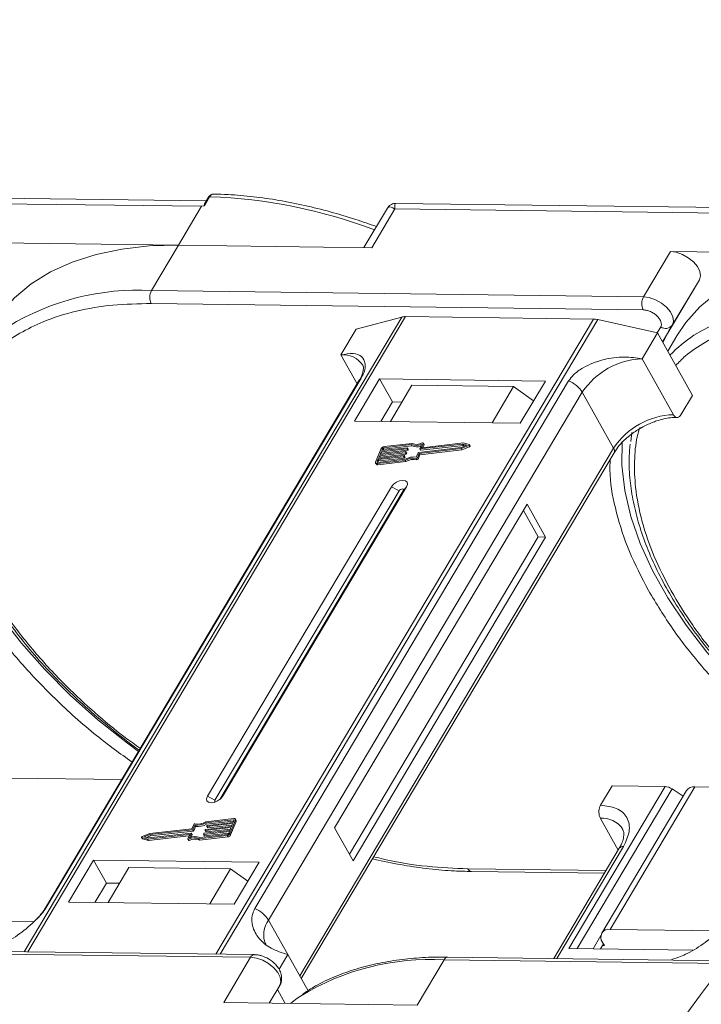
# Model space of a CAD drawing. Header units: millimetres. Extents: x -1177 to 904, y 240 to 1698.
# Tile 38 of 51: x 345 to 398, y 1412 to 1489. Entities that reach past the tile are written whole.
import ezdxf

# ---------------------------------------------------------------- set-up
doc = ezdxf.new("R2010")
doc.units = ezdxf.units.MM
doc.linetypes.add('PHANTOM2', pattern=[31.75, 15.875, -3.175, 3.175, -3.175, 3.175, -3.175])

msp = doc.modelspace()

# ---------------------------------------------------------------- linework, layer by layer
at = {"color": 7, "linetype": 'Continuous', "lineweight": 15}
for p, q in [((320.505, 1474.993), (359.037, 1474.497)), ((359.409, 1474.916), (320.578, 1475.415)), ((359.698, 1475.254), (359.269, 1474.532)), ((359.58, 1475.203), (359.319, 1474.765)), ((359.037, 1474.497), (357.228, 1471.455)), ((359.269, 1474.532), (359.037, 1474.497)), ((373.596, 1474.351), (371.762, 1471.268)), ((372.373, 1471.26), (374.182, 1474.302)), ((374.182, 1474.302), (412.714, 1473.806)), ((413.086, 1474.225), (374.255, 1474.724)), ((357.228, 1471.455), (342.084, 1471.65)), ((355.117, 1467.906), (357.228, 1471.455)), ((357.228, 1471.455), (372.373, 1471.26)), ((395.76, 1470.959), (393.649, 1467.41)), ((410.905, 1470.764), (395.76, 1470.959)), ((398.034, 1468.749), (395.648, 1464.737)), ((395.923, 1465.2), (398.034, 1468.749)), ((393.649, 1467.41), (355.117, 1467.906)), ((355.104, 1466.884), (393.636, 1466.388)), ((374.721, 1465.829), (345.165, 1416.134)), ((345.436, 1416.131), (375.014, 1465.862)), ((389.736, 1465.672), (360.158, 1415.941)), ((360.514, 1415.937), (390.07, 1465.631)), ((371.155, 1464.889), (374.721, 1465.829)), ((375.014, 1465.862), (389.736, 1465.672)), ((390.07, 1465.631), (394.749, 1464.586)), ((369.948, 1462.861), (371.155, 1464.889)), ((395, 1465.062), (394.721, 1464.592)), ((395.141, 1463.886), (395.923, 1465.2)), ((393.543, 1462.558), (394.749, 1464.586)), ((394.749, 1464.586), (397.488, 1459.696)), ((395.141, 1463.885), (395.648, 1464.737)), ((395.648, 1464.737), (395.168, 1463.837)), ((396.27, 1464.369), (395.549, 1463.157)), ((369.948, 1462.861), (371.223, 1460.586)), ((395.994, 1458.183), (393.543, 1462.558)), ((346.965, 1419.714), (371.542, 1461.036)), ((372.992, 1460.983), (371.032, 1457.688)), ((385.969, 1460.816), (372.992, 1460.983)), ((372.992, 1460.983), (374.001, 1459.182)), ((371.4, 1460.883), (346.823, 1419.561)), ((387.793, 1460.827), (363.216, 1419.505)), ((375.522, 1460.491), (373.834, 1457.652)), ((383.485, 1460.388), (375.522, 1460.491)), ((381.797, 1457.549), (383.485, 1460.388)), ((383.485, 1460.388), (385.045, 1459.263)), ((384.008, 1457.521), (385.969, 1460.816)), ((364.286, 1418.614), (388.863, 1459.936)), ((391.314, 1455.561), (388.863, 1459.936)), ((396.583, 1458.175), (397.488, 1459.696)), ((374.001, 1459.182), (373.096, 1457.661)), ((374.738, 1459.172), (374.001, 1459.182)), ((371.032, 1457.688), (384.008, 1457.521)), ((392.738, 1456.786), (392.651, 1456.076)), ((373.152, 1455.37), (375.161, 1455.597)), ((375.462, 1455.842), (373.298, 1455.597)), ((373.298, 1455.597), (373.356, 1455.494)), ((375.533, 1455.935), (373.334, 1455.686)), ((373.356, 1455.494), (375.52, 1455.739)), ((375.18, 1455.578), (375.162, 1455.534)), ((375.238, 1455.488), (375.18, 1455.591)), ((375.238, 1455.475), (375.18, 1455.578)), ((375.52, 1455.739), (375.462, 1455.842)), ((376.039, 1455.233), (379.38, 1455.611)), ((376.13, 1455.517), (376.27, 1455.859)), ((379.489, 1455.876), (376.149, 1455.498)), ((376.206, 1455.395), (379.547, 1455.773)), ((376.409, 1455.938), (376.277, 1455.618)), ((376.288, 1455.599), (376.277, 1455.618)), ((379.548, 1455.967), (376.296, 1455.599)), ((376.373, 1455.608), (376.466, 1455.835)), ((376.466, 1455.86), (376.409, 1455.963)), ((376.409, 1455.938), (376.466, 1455.835)), ((379.366, 1455.525), (379.973, 1455.765)), ((379.38, 1455.611), (379.826, 1455.788)), ((379.424, 1455.422), (380.031, 1455.662)), ((379.826, 1455.788), (379.489, 1455.876)), ((379.547, 1455.773), (379.489, 1455.876)), ((379.547, 1455.773), (379.693, 1455.735)), ((380.006, 1455.847), (379.548, 1455.967)), ((379.973, 1455.765), (380.031, 1455.662)), ((380.081, 1455.732), (380.023, 1455.835)), ((391.314, 1455.561), (366.737, 1414.239)), ((366.856, 1414.026), (391.345, 1455.199)), ((373.113, 1455.534), (372.677, 1454.473)), ((374.871, 1454.89), (372.861, 1454.662)), ((372.897, 1454.751), (374.907, 1454.978)), ((372.988, 1454.972), (372.897, 1454.751)), ((374.998, 1455.199), (372.988, 1454.972)), ((373.046, 1454.869), (372.988, 1454.972)), ((373.002, 1454.763), (373.046, 1454.869)), ((373.024, 1455.06), (375.034, 1455.288)), ((373.115, 1455.282), (373.024, 1455.06)), ((373.046, 1454.869), (375.056, 1455.096)), ((375.125, 1455.509), (373.115, 1455.282)), ((373.173, 1455.179), (373.115, 1455.282)), ((373.129, 1455.072), (373.173, 1455.179)), ((373.224, 1455.547), (373.152, 1455.37)), ((373.173, 1455.179), (375.183, 1455.406)), ((373.282, 1455.444), (373.224, 1455.547)), ((373.256, 1455.382), (373.282, 1455.444)), ((374.928, 1454.787), (374.871, 1454.89)), ((374.926, 1454.959), (374.907, 1454.915)), ((374.965, 1454.812), (374.907, 1454.915)), ((374.983, 1454.869), (374.926, 1454.972)), ((374.983, 1454.856), (374.926, 1454.959)), ((374.965, 1454.812), (374.983, 1454.856)), ((375.056, 1455.096), (374.998, 1455.199)), ((375.053, 1455.269), (375.035, 1455.225)), ((375.092, 1455.122), (375.035, 1455.225)), ((375.111, 1455.178), (375.053, 1455.281)), ((375.111, 1455.166), (375.053, 1455.269)), ((375.092, 1455.122), (375.111, 1455.166)), ((375.183, 1455.406), (375.125, 1455.509)), ((375.22, 1455.431), (375.162, 1455.534)), ((375.22, 1455.431), (375.238, 1455.475)), ((375.862, 1454.866), (376.003, 1455.208)), ((375.946, 1454.812), (376.086, 1455.154)), ((376.003, 1454.709), (375.946, 1454.812)), ((376.003, 1454.709), (376.144, 1455.051)), ((376.086, 1455.154), (379.366, 1455.525)), ((376.144, 1455.051), (376.086, 1455.154)), ((376.13, 1455.505), (376.188, 1455.402)), ((376.144, 1455.051), (379.424, 1455.422)), ((376.206, 1455.395), (376.149, 1455.498)), ((379.424, 1455.422), (379.366, 1455.525)), ((372.677, 1454.399), (372.735, 1454.296)), ((372.861, 1454.662), (372.788, 1454.486)), ((372.788, 1454.486), (372.809, 1454.448)), ((372.789, 1454.359), (374.988, 1454.608)), ((372.847, 1454.256), (372.789, 1454.359)), ((372.825, 1454.448), (374.99, 1454.692)), ((372.847, 1454.256), (375.046, 1454.505)), ((372.918, 1454.56), (372.861, 1454.662)), ((372.875, 1454.453), (372.918, 1454.56)), ((372.918, 1454.56), (374.928, 1454.787)), ((375.046, 1454.505), (374.988, 1454.608)), ((375.85, 1454.763), (375.908, 1454.66)), ((373.915, 1452.542), (359.5, 1428.306)), ((360.68, 1428.291), (375.094, 1452.527)), ((373.915, 1452.542), (374.509, 1452.227)), ((375.094, 1452.527), (374.846, 1452.223)), ((374.509, 1452.227), (360.095, 1427.992)), ((360.472, 1428.056), (374.846, 1452.223)), ((384.546, 1451.178), (369.468, 1425.827)), ((385.988, 1448.605), (384.546, 1451.178)), ((385.398, 1448.613), (384.244, 1450.671)), ((370.621, 1423.768), (385.398, 1448.613)), ((370.91, 1423.254), (385.988, 1448.605)), ((385.988, 1448.605), (385.398, 1448.613)), ((352.801, 1429.613), (344.007, 1429.727)), ((395.343, 1429.066), (387.804, 1416.391)), ((388.469, 1416.382), (395.9, 1428.875)), ((390.29, 1427.598), (391.195, 1429.119)), ((397.018, 1428.745), (390.384, 1417.591)), ((391.049, 1417.882), (397.683, 1429.036)), ((391.195, 1429.119), (395.343, 1429.066)), ((396.755, 1428.303), (395.9, 1428.875)), ((406.478, 1428.922), (397.683, 1429.036)), ((360.095, 1427.992), (359.5, 1428.306)), ((360.68, 1428.291), (360.527, 1428.104)), ((361.549, 1426.465), (359.385, 1426.22)), ((361.586, 1426.554), (359.387, 1426.305)), ((359.442, 1426.117), (361.558, 1426.357)), ((361.261, 1425.379), (361.697, 1426.44)), ((361.319, 1425.276), (361.755, 1426.337)), ((361.514, 1426.25), (361.587, 1426.427)), ((361.58, 1426.411), (361.549, 1426.465)), ((361.697, 1426.44), (361.755, 1426.337)), ((361.755, 1426.411), (361.698, 1426.514)), ((390.277, 1426.576), (391.671, 1424.088)), ((358.335, 1425.68), (354.994, 1425.302)), ((358.288, 1425.759), (355.008, 1425.388)), ((355.052, 1425.199), (358.393, 1425.577)), ((358.429, 1426.101), (358.288, 1425.759)), ((358.393, 1425.577), (358.335, 1425.68)), ((358.512, 1426.047), (358.372, 1425.705)), ((358.43, 1425.602), (358.372, 1425.705)), ((358.43, 1425.602), (358.57, 1425.944)), ((358.57, 1425.944), (358.512, 1426.047)), ((361.223, 1425.543), (359.213, 1425.316)), ((359.249, 1425.404), (361.259, 1425.631)), ((359.322, 1425.644), (359.34, 1425.688)), ((359.322, 1425.632), (359.379, 1425.529)), ((361.35, 1425.852), (359.34, 1425.625)), ((359.398, 1425.522), (359.34, 1425.625)), ((359.377, 1425.714), (361.387, 1425.941)), ((359.442, 1426.117), (359.385, 1426.22)), ((359.398, 1425.522), (361.303, 1425.738)), ((359.449, 1425.954), (359.467, 1425.998)), ((359.449, 1425.941), (359.507, 1425.838)), ((361.477, 1426.162), (359.468, 1425.935)), ((359.525, 1425.832), (359.468, 1425.935)), ((359.504, 1426.023), (361.514, 1426.25)), ((359.525, 1425.832), (361.43, 1426.047)), ((361.15, 1425.366), (361.223, 1425.543)), ((361.259, 1425.631), (361.35, 1425.852)), ((361.387, 1425.941), (361.477, 1426.162)), ((369.468, 1425.827), (370.91, 1423.254)), ((354.351, 1425.078), (354.409, 1424.975)), ((354.368, 1425.066), (354.826, 1424.946)), ((354.426, 1424.963), (354.368, 1425.066)), ((355.008, 1425.388), (354.402, 1425.147)), ((354.426, 1424.963), (354.884, 1424.843)), ((354.994, 1425.302), (354.548, 1425.125)), ((354.548, 1425.125), (354.885, 1425.037)), ((354.739, 1425.075), (355.052, 1425.199)), ((354.826, 1424.946), (358.079, 1425.314)), ((354.884, 1424.843), (354.826, 1424.946)), ((354.884, 1424.843), (358.059, 1425.202)), ((354.885, 1425.037), (358.226, 1425.415)), ((355.052, 1425.199), (354.994, 1425.302)), ((357.966, 1424.975), (358.097, 1425.295)), ((357.966, 1424.95), (358.023, 1424.847)), ((358.086, 1424.841), (358.029, 1424.944)), ((358.094, 1425.287), (358.079, 1425.314)), ((358.245, 1425.396), (358.104, 1425.054)), ((358.219, 1425.091), (358.302, 1425.293)), ((358.302, 1425.305), (358.245, 1425.408)), ((358.245, 1425.396), (358.302, 1425.293)), ((358.841, 1424.978), (361.04, 1425.227)), ((358.841, 1424.978), (358.899, 1424.875)), ((358.899, 1424.875), (361.098, 1425.124)), ((358.912, 1425.071), (361.077, 1425.315)), ((359.194, 1425.334), (359.213, 1425.379)), ((359.194, 1425.322), (359.252, 1425.219)), ((359.271, 1425.213), (359.213, 1425.316)), ((359.271, 1425.213), (361.176, 1425.428)), ((361.04, 1425.227), (361.098, 1425.124)), ((361.319, 1425.276), (361.261, 1425.379)), ((391.76, 1424.237), (386.623, 1415.601)), ((386.868, 1415.598), (392.092, 1424.382)), ((350.586, 1423.312), (348.626, 1420.016)), ((363.563, 1423.145), (350.586, 1423.312)), ((351.595, 1421.51), (350.586, 1423.312)), ((353.351, 1422.714), (351.723, 1419.976)), ((353.351, 1422.714), (361.314, 1422.612)), ((359.686, 1419.874), (361.314, 1422.612)), ((361.314, 1422.612), (362.682, 1421.664)), ((361.603, 1419.849), (363.563, 1423.145)), ((390.717, 1422.483), (379.902, 1422.622)), ((380.195, 1422.407), (390.592, 1422.273)), ((351.595, 1421.51), (350.691, 1419.99)), ((352.627, 1421.497), (351.595, 1421.51)), ((348.626, 1420.016), (361.603, 1419.849)), ((345.9, 1418.463), (337.373, 1418.572)), ((364.286, 1418.614), (365.799, 1415.912)), ((399.577, 1417.772), (391.049, 1417.882)), ((390.319, 1417.403), (389.702, 1416.366)), ((363.188, 1415.902), (324.656, 1416.398)), ((387.804, 1416.391), (397.518, 1416.266)), ((390.518, 1416.739), (390.292, 1416.359)), ((390.591, 1416.61), (390.443, 1416.612)), ((390.446, 1416.867), (390.591, 1416.61)), ((324.359, 1416.191), (362.891, 1415.695)), ((362.891, 1415.695), (360.78, 1412.146)), ((365.799, 1415.912), (365.115, 1414.761)), ((365.799, 1415.912), (367.387, 1413.078)), ((375.925, 1411.951), (378.035, 1415.5)), ((378.035, 1415.5), (399.986, 1415.217)), ((400.148, 1415.427), (378.333, 1415.708)), ((395.856, 1415.482), (395.882, 1415.525)), ((364.34, 1412.1), (365.164, 1413.485)), ((365.164, 1413.485), (364.341, 1412.1)), ((364.985, 1413.184), (365.602, 1412.084)), ((360.78, 1412.146), (375.925, 1411.951))]:
    msp.add_line(p, q, dxfattribs=at)
at = {"color": 7, "linetype": 'Continuous', "lineweight": 15, "flags": 128}
for points in [[(357.228, 1471.455), (354.953, 1471.394), (352.798, 1471.151), (350.781, 1470.728), (348.918, 1470.128), (347.224, 1469.357), (345.713, 1468.421), (344.396, 1467.326), (343.285, 1466.083), (342.593, 1465.06)], [(398.034, 1468.749), (398.121, 1469.049), (398.068, 1469.403), (397.878, 1469.78), (397.568, 1470.147), (397.164, 1470.474), (396.701, 1470.732), (396.219, 1470.898), (395.76, 1470.959)], [(410.905, 1470.764), (408.629, 1470.703), (406.475, 1470.46), (404.457, 1470.037), (402.594, 1469.438), (400.9, 1468.667), (399.389, 1467.73), (398.073, 1466.636), (396.962, 1465.392), (396.27, 1464.369)], [(395.923, 1465.2), (396.011, 1465.5), (395.957, 1465.854), (395.767, 1466.231), (395.457, 1466.598), (395.053, 1466.925), (394.59, 1467.183), (394.109, 1467.349), (393.649, 1467.41)], [(371.4, 1460.883), (371.459, 1460.962), (371.542, 1461.036)], [(354.11, 1431.813), (353.242, 1432.451), (350.932, 1434.287), (348.766, 1436.216), (346.763, 1438.222), (344.939, 1440.289), (343.31, 1442.397), (341.89, 1444.53), (340.691, 1446.67), (339.724, 1448.797), (338.996, 1450.895), (338.514, 1452.944), (338.282, 1454.927), (338.297, 1456.762)], [(375.161, 1455.597), (375.167, 1455.597), (375.171, 1455.597), (375.175, 1455.595), (375.178, 1455.593), (375.18, 1455.59), (375.181, 1455.587), (375.181, 1455.583), (375.18, 1455.578)], [(376.277, 1455.618), (376.276, 1455.614), (376.276, 1455.61), (376.277, 1455.606), (376.279, 1455.603), (376.282, 1455.601), (376.286, 1455.6), (376.291, 1455.599), (376.296, 1455.599)], [(376.346, 1455.969), (376.36, 1455.974), (376.375, 1455.976), (376.387, 1455.976), (376.398, 1455.973), (376.406, 1455.967), (376.411, 1455.959), (376.411, 1455.949), (376.409, 1455.938)], [(380.006, 1455.847), (380.017, 1455.842), (380.024, 1455.833), (380.026, 1455.822), (380.023, 1455.81), (380.016, 1455.797), (380.004, 1455.784), (379.989, 1455.774), (379.973, 1455.765)], [(380.031, 1455.662), (380.047, 1455.671), (380.062, 1455.681), (380.073, 1455.694), (380.081, 1455.707), (380.084, 1455.719), (380.082, 1455.73), (380.081, 1455.732)], [(407.787, 1431.122), (406.919, 1431.76), (404.609, 1433.596), (402.443, 1435.525), (400.439, 1437.531), (398.615, 1439.598), (396.986, 1441.706), (395.566, 1443.84), (394.368, 1445.979), (393.4, 1448.106), (392.673, 1450.204), (392.191, 1452.253), (391.959, 1454.236), (391.973, 1456.071)], [(374.907, 1454.978), (374.912, 1454.978), (374.917, 1454.978), (374.921, 1454.976), (374.924, 1454.974), (374.926, 1454.971), (374.927, 1454.967), (374.927, 1454.963), (374.926, 1454.959)], [(375.034, 1455.288), (375.039, 1455.288), (375.044, 1455.287), (375.048, 1455.286), (375.051, 1455.283), (375.053, 1455.281), (375.054, 1455.277), (375.054, 1455.273), (375.053, 1455.269)], [(376.149, 1455.498), (376.143, 1455.498), (376.139, 1455.499), (376.135, 1455.5), (376.132, 1455.502), (376.13, 1455.505), (376.129, 1455.509), (376.129, 1455.513), (376.13, 1455.517)], [(372.789, 1454.359), (372.758, 1454.358), (372.729, 1454.362), (372.706, 1454.371), (372.687, 1454.385), (372.675, 1454.402), (372.669, 1454.424), (372.67, 1454.447), (372.677, 1454.473)], [(372.788, 1454.486), (372.786, 1454.477), (372.785, 1454.469), (372.787, 1454.462), (372.791, 1454.456), (372.798, 1454.452), (372.805, 1454.449), (372.815, 1454.447), (372.825, 1454.448)], [(375.094, 1452.527), (375.165, 1452.721), (375.135, 1452.887), (375.009, 1453), (374.806, 1453.041), (374.557, 1453.005), (374.301, 1452.898), (374.075, 1452.735), (373.915, 1452.542)], [(374.846, 1452.223), (374.866, 1452.279), (374.857, 1452.326), (374.821, 1452.358), (374.763, 1452.37), (374.693, 1452.36), (374.619, 1452.329), (374.555, 1452.283), (374.509, 1452.227)], [(359.5, 1428.306), (359.43, 1428.111), (359.46, 1427.945), (359.586, 1427.833), (359.788, 1427.791), (360.037, 1427.827), (360.294, 1427.934), (360.519, 1428.097), (360.68, 1428.291)], [(360.095, 1427.992), (360.075, 1427.936), (360.083, 1427.889), (360.119, 1427.857), (360.123, 1427.855)], [(361.587, 1426.427), (361.589, 1426.436), (361.589, 1426.444), (361.587, 1426.451), (361.583, 1426.457), (361.577, 1426.461), (361.569, 1426.464), (361.56, 1426.466), (361.549, 1426.465)], [(361.586, 1426.554), (361.617, 1426.555), (361.645, 1426.551), (361.669, 1426.542), (361.687, 1426.528), (361.7, 1426.51), (361.706, 1426.489), (361.705, 1426.465), (361.697, 1426.44)], [(359.34, 1425.625), (359.335, 1425.625), (359.33, 1425.626), (359.326, 1425.627), (359.323, 1425.629), (359.321, 1425.632), (359.32, 1425.636), (359.32, 1425.64), (359.322, 1425.644)], [(359.468, 1425.935), (359.462, 1425.934), (359.458, 1425.935), (359.454, 1425.937), (359.451, 1425.939), (359.449, 1425.942), (359.448, 1425.945), (359.448, 1425.949), (359.449, 1425.954)], [(354.368, 1425.066), (354.357, 1425.071), (354.35, 1425.08), (354.348, 1425.09), (354.351, 1425.103), (354.359, 1425.116), (354.37, 1425.128), (354.385, 1425.139), (354.402, 1425.147)], [(354.409, 1424.975), (354.415, 1424.968), (354.426, 1424.963)], [(358.029, 1424.944), (358.014, 1424.939), (358, 1424.937), (357.987, 1424.937), (357.976, 1424.94), (357.969, 1424.946), (357.964, 1424.954), (357.963, 1424.964), (357.966, 1424.975)], [(358.023, 1424.847), (358.026, 1424.843), (358.034, 1424.837), (358.045, 1424.834), (358.058, 1424.834), (358.072, 1424.836), (358.086, 1424.841)], [(358.097, 1425.295), (358.099, 1425.299), (358.099, 1425.303), (358.098, 1425.307), (358.096, 1425.309), (358.093, 1425.312), (358.089, 1425.313), (358.084, 1425.314), (358.079, 1425.314)], [(358.226, 1425.415), (358.231, 1425.415), (358.236, 1425.414), (358.24, 1425.413), (358.243, 1425.41), (358.245, 1425.407), (358.246, 1425.404), (358.246, 1425.4), (358.245, 1425.396)], [(359.213, 1425.316), (359.208, 1425.315), (359.203, 1425.316), (359.199, 1425.318), (359.196, 1425.32), (359.194, 1425.323), (359.193, 1425.326), (359.193, 1425.33), (359.194, 1425.334)], [(380.195, 1422.407), (380.195, 1422.407), (380.186, 1422.407)], [(346.821, 1419.558), (346.882, 1419.641), (346.965, 1419.714)], [(362.891, 1415.695), (363.35, 1415.634), (363.832, 1415.467), (364.294, 1415.21), (364.698, 1414.883), (365.009, 1414.515), (365.199, 1414.138), (365.252, 1413.785), (365.164, 1413.485)], [(378.333, 1415.708), (378.333, 1415.708), (378.342, 1415.707)], [(366.009, 1412.078), (366.52, 1412.466), (366.79, 1412.654)]]:
    msp.add_lwpolyline(points, dxfattribs=at)
at = {"color": 7, "linetype": 'Continuous', "lineweight": 15}
for centre, radius, start, end in [((359.682, 1475.13), 0.126, 82.49156, 144.10364), ((358.171, 1434.311), 40.971, 69.39348, 87.86352), ((354.06, 1448.417), 19.517, 86.89523, 121.269), ((356.096, 1467.383), 1.11, 151.86538, 206.65442), ((394.629, 1466.887), 1.11, 151.86538, 206.65442), ((407.737, 1447.726), 19.517, 86.89523, 121.269), ((374.99, 1464.764), 1.098, 88.72031, 104.14409), ((389.704, 1464.035), 1.638, 77.08998, 88.8989), ((395.391, 1465.602), 0.666, 234.0762, 322.90297), ((404.239, 1454.481), 11.94, 123.74678, 135.50714), ((370.155, 1461.056), 1.817, 33.1952, 96.53301), ((393.733, 1456.731), 5.83, 91.86957, 146.65022), ((386.984, 1458.768), 2.213, 31.86898, 68.55124), ((396.184, 1452.356), 5.83, 91.86957, 146.65022), ((373.367, 1455.401), 0.287, 96.59253, 152.29321), ((373.309, 1455.502), 0.0955, 96.59253, 152.29321), ((375.846, 1456.81), 1.042, 248.35959, 294.01857), ((375.894, 1456.657), 0.991, 247.84687, 288.77105), ((375.903, 1456.802), 0.943, 246.89164, 297.97103), ((376.442, 1455.848), 0.0276, 333.09852, 26.5741), ((373.366, 1455.4), 0.0955, 96.59253, 152.29321), ((374.865, 1454.937), 0.0478, 276.59253, 332.29321), ((374.923, 1454.834), 0.0478, 276.59253, 332.29321), ((374.971, 1454.863), 0.0138, 333.02121, 26.65141), ((375.679, 1453.503), 1.375, 82.36132, 120.10827), ((374.992, 1455.247), 0.0478, 276.59253, 332.29321), ((375.05, 1455.144), 0.0478, 276.59253, 332.29321), ((375.098, 1455.172), 0.0138, 333.02121, 26.65141), ((375.12, 1455.556), 0.0478, 276.59253, 332.29321), ((375.177, 1455.453), 0.0478, 276.59253, 332.29321), ((375.225, 1455.482), 0.0138, 333.02121, 26.65141), ((375.865, 1454.852), 0.0903, 260.49805, 333.59787), ((376.045, 1455.185), 0.0478, 96.59253, 152.29321), ((376.202, 1455.413), 0.0183, 217.91724, 283.38081), ((391.035, 1455.355), 0.346, 333.31625, 36.51573), ((372.821, 1454.363), 0.11, 217.91724, 283.38081), ((375.61, 1453.621), 1.167, 78.13867, 122.23452), ((375.668, 1453.518), 1.167, 78.13867, 122.23452), ((375.923, 1454.749), 0.0903, 260.49805, 333.59787), ((395.287, 1427.997), 1.07, 55.09609, 87.03844), ((397.603, 1428.313), 0.727, 83.64232, 143.56702), ((358.764, 1427.292), 1.167, 258.13867, 302.23452), ((361.682, 1426.374), 0.0826, 333.02121, 26.65141), ((390.439, 1424.674), 1.91, 35.13686, 94.86934), ((358.33, 1425.727), 0.0478, 276.59253, 332.29321), ((358.387, 1425.625), 0.0478, 276.59253, 332.29321), ((358.51, 1426.061), 0.0903, 80.49805, 153.59787), ((358.695, 1427.41), 1.375, 262.36132, 300.10827), ((358.753, 1427.307), 1.375, 262.36132, 300.10827), ((359.382, 1425.666), 0.0478, 96.59253, 152.29321), ((359.394, 1425.54), 0.0183, 217.91724, 283.38081), ((359.509, 1425.976), 0.0478, 96.59253, 152.29321), ((359.521, 1425.849), 0.0183, 217.91724, 283.38081), ((358.471, 1424.111), 0.943, 66.89164, 117.97103), ((358.529, 1424.008), 0.943, 66.89164, 117.97103), ((358.528, 1424.102), 1.042, 68.35959, 114.01857), ((358.29, 1425.299), 0.0138, 333.02121, 26.65141), ((359.255, 1425.357), 0.0478, 96.59253, 152.29321), ((359.267, 1425.23), 0.0183, 217.91724, 283.38081), ((361.007, 1425.512), 0.287, 276.59253, 332.29321), ((361.066, 1425.41), 0.0955, 276.59253, 332.29321), ((361.065, 1425.409), 0.287, 276.59253, 332.29321), ((392.052, 1424.021), 0.363, 83.64232, 143.56702), ((380.238, 1422.77), 0.367, 203.79329, 261.81678), ((362.407, 1417.446), 2.213, 31.86898, 68.55124), ((365.823, 1417.482), 1.909, 143.64522, 203.44279), ((390.94, 1417.26), 0.631, 80.05661, 218.47393), ((363.208, 1415.557), 0.346, 93.05406, 156.53827), ((376.974, 1396.05), 19.479, 86.87659, 121.52214), ((378.364, 1415.345), 0.363, 94.95278, 154.87747)]:
    msp.add_arc(centre, radius, start, end, dxfattribs=at)
at = {"color": 3, "linetype": 'PHANTOM2', "lineweight": 9, "ltscale": 0.5}
msp.add_open_spline([(415.019, 1489.111), (420.045, 1476.115), (432.312, 1444.396), (401.097, 1419.862), (392.342, 1403.922)], degree=3, knots=[0, 0, 0, 0, 45.380997, 110.76193, 110.76193, 110.76193, 110.76193], dxfattribs=at)
at = {"color": 7, "linetype": 'Continuous', "lineweight": 15}
for points, knots in [([(359.997, 1475.462), (359.957, 1475.459), (359.877, 1475.454), (359.762, 1475.4), (359.658, 1475.318), (359.606, 1475.241), (359.58, 1475.203)], [0, 0, 0, 0, 0.254858, 0.509073, 0.758744, 1, 1, 1, 1]), ([(360.005, 1475.458), (359.988, 1475.459), (359.921, 1475.464), (359.808, 1475.406), (359.733, 1475.302), (359.698, 1475.254)], [0, 0, 0, 0, 0.1530543, 0.607068, 1, 1, 1, 1]), ([(372.739, 1472.911), (372.198, 1473.103), (370.992, 1473.532), (369.114, 1474.085), (367.105, 1474.587), (365.09, 1474.984), (363.092, 1475.266), (361.388, 1475.426), (360.38, 1475.441), (360.005, 1475.447)], [0, 0, 0, 0, 0.123694, 0.275342, 0.43003, 0.586973, 0.745611, 0.905547, 1, 1, 1, 1]), ([(359.269, 1474.532), (359.268, 1474.532), (359.266, 1474.532), (359.263, 1474.533), (359.26, 1474.536), (359.256, 1474.557), (359.27, 1474.642), (359.279, 1474.725), (359.319, 1474.763), (359.32, 1474.764)], [0, 0, 0, 0, 0.007214, 0.014412, 0.026801, 0.065603, 0.248401, 0.979877, 1, 1, 1, 1]), ([(374.252, 1474.725), (374.197, 1474.722), (374.079, 1474.716), (373.899, 1474.65), (373.722, 1474.531), (373.637, 1474.41), (373.594, 1474.348)], [0, 0, 0, 0, 0.2124417, 0.4552729, 0.7219822, 1, 1, 1, 1]), ([(374.182, 1474.302), (374.081, 1474.353), (373.878, 1474.454), (373.684, 1474.469), (373.633, 1474.376), (373.614, 1474.34)], [0, 0, 0, 0, 0.384879, 0.766722, 1, 1, 1, 1]), ([(374.254, 1474.716), (374.25, 1474.719), (374.204, 1474.756), (374.164, 1474.626), (374.176, 1474.411), (374.182, 1474.302)], [0, 0, 0, 0, 0.0382084, 0.5167755, 1, 1, 1, 1]), ([(342.499, 1462.731), (342.74, 1462.978), (343.413, 1463.665), (344.795, 1464.583), (346.769, 1465.572), (349.192, 1466.337), (352.033, 1466.829), (354.091, 1466.866), (355.104, 1466.884)], [0, 0, 0, 0, 0.089262, 0.24819, 0.407138, 0.610435, 0.808191, 1, 1, 1, 1]), ([(393.636, 1466.388), (393.725, 1466.381), (393.905, 1466.366), (394.203, 1466.261), (394.486, 1466.103), (394.73, 1465.905), (394.918, 1465.683), (395.034, 1465.453), (395.071, 1465.233), (395.023, 1465.119), (395, 1465.062)], [0, 0, 0, 0, 0.12225, 0.25, 0.37775, 0.5, 0.62225, 0.75, 0.87775, 1, 1, 1, 1]), ([(396.175, 1462.04), (396.417, 1462.287), (397.089, 1462.974), (398.472, 1463.892), (400.445, 1464.881), (402.869, 1465.646), (405.709, 1466.138), (407.767, 1466.175), (408.781, 1466.194)], [0, 0, 0, 0, 0.0892615, 0.2481902, 0.4071382, 0.6104349, 0.8081913, 1, 1, 1, 1]), ([(371.542, 1461.036), (371.627, 1461.203), (371.847, 1461.633), (371.891, 1462.253), (371.623, 1462.779), (370.965, 1463.044), (370.289, 1462.923), (369.948, 1462.861)], [0, 0, 0, 0, 0.111335, 0.286497, 0.521289, 0.758582, 1, 1, 1, 1]), ([(393.543, 1462.558), (393.09, 1462.626), (392.106, 1462.775), (390.465, 1462.541), (389.093, 1461.995), (388.195, 1461.375), (387.909, 1460.986), (387.793, 1460.827)], [0, 0, 0, 0, 0.222481, 0.483081, 0.73977, 0.893878, 1, 1, 1, 1]), ([(371.674, 1462.053), (371.675, 1462.052), (371.706, 1462.015), (371.719, 1461.945), (371.729, 1461.702), (371.638, 1461.363), (371.524, 1461.073), (371.407, 1460.902), (371.394, 1460.882)], [0, 0, 0, 0, 0.005744, 0.306611, 0.531667, 0.753453, 0.971797, 1, 1, 1, 1]), ([(393.489, 1457.165), (393.769, 1457.309), (394.162, 1457.51), (394.751, 1457.722), (395.239, 1457.858), (395.787, 1457.955), (396.118, 1457.963), (396.286, 1457.967)], [0, 0, 0, 0, 0.294099, 0.412703, 0.605791, 0.800293, 1, 1, 1, 1]), ([(396.583, 1458.175), (396.546, 1458.124), (396.472, 1458.021), (396.332, 1457.958), (396.191, 1457.974), (396.074, 1458.058), (396.016, 1458.147), (395.994, 1458.183)], [0, 0, 0, 0, 0.214694, 0.429388, 0.644082, 0.858775, 1, 1, 1, 1]), ([(391.356, 1455.201), (391.418, 1455.305), (391.577, 1455.571), (391.921, 1455.969), (392.334, 1456.362), (392.832, 1456.766), (393.238, 1457.013), (393.489, 1457.165)], [0, 0, 0, 0, 0.149323, 0.380846, 0.555425, 0.724977, 1, 1, 1, 1]), ([(395.816, 1444.389), (395.348, 1445.288), (394.399, 1447.114), (393.474, 1449.845), (392.988, 1452.34), (392.918, 1454.545), (393.048, 1456.117), (393.303, 1456.96), (393.38, 1457.213)], [0, 0, 0, 0, 0.1959155, 0.3979066, 0.6055828, 0.7679217, 0.9302802, 1, 1, 1, 1]), ([(338.928, 1456.564), (338.894, 1456.177), (338.813, 1455.258), (338.903, 1453.735), (339.161, 1452.019), (339.607, 1450.264), (340.229, 1448.483), (341.022, 1446.687), (341.981, 1444.888), (343.096, 1443.096), (344.36, 1441.325), (345.76, 1439.585), (347.284, 1437.892), (348.91, 1436.263), (350.603, 1434.722), (352.308, 1433.316), (353.5, 1432.393), (354.119, 1431.955), (354.172, 1431.917)], [0, 0, 0, 0, 0.050321, 0.119623, 0.188978, 0.258334, 0.327647, 0.39688, 0.465996, 0.534955, 0.603709, 0.672177, 0.740215, 0.807551, 0.873593, 0.936793, 0.994595, 1, 1, 1, 1]), ([(392.605, 1455.873), (392.571, 1455.486), (392.49, 1454.567), (392.58, 1453.044), (392.838, 1451.329), (393.284, 1449.573), (393.906, 1447.792), (394.699, 1445.996), (395.657, 1444.197), (396.773, 1442.405), (398.036, 1440.634), (399.437, 1438.894), (400.96, 1437.201), (402.587, 1435.572), (404.279, 1434.031), (405.984, 1432.625), (407.176, 1431.702), (407.796, 1431.264), (407.849, 1431.226)], [0, 0, 0, 0, 0.050321, 0.119623, 0.188978, 0.258334, 0.327647, 0.39688, 0.465996, 0.534955, 0.603709, 0.672177, 0.740215, 0.807551, 0.873593, 0.936793, 0.994595, 1, 1, 1, 1]), ([(391.043, 1454.692), (391.03, 1454.28), (390.988, 1452.948), (391.481, 1450.52), (392.449, 1447.491), (393.516, 1445.434), (394.047, 1444.412)], [0, 0, 0, 0, 0.131047, 0.423394, 0.71326, 1, 1, 1, 1]), ([(340.37, 1445.102), (340.983, 1444.086), (342.224, 1442.026), (344.662, 1438.946), (347.527, 1435.923), (350.523, 1433.219), (352.669, 1431.655), (353.608, 1430.97)], [0, 0, 0, 0, 0.202029, 0.409492, 0.620744, 0.833942, 1, 1, 1, 1]), ([(354.252, 1432.052), (353.851, 1432.337), (352.603, 1433.225), (350.662, 1434.85), (348.245, 1437.086), (345.921, 1439.605), (343.777, 1442.351), (342.68, 1444.179), (342.14, 1445.08)], [0, 0, 0, 0, 0.076289, 0.237481, 0.398693, 0.604886, 0.805459, 1, 1, 1, 1]), ([(394.047, 1444.412), (394.659, 1443.395), (395.901, 1441.335), (398.339, 1438.256), (401.204, 1435.232), (404.2, 1432.528), (406.346, 1430.964), (407.285, 1430.279)], [0, 0, 0, 0, 0.202029, 0.409492, 0.620744, 0.833942, 1, 1, 1, 1]), ([(407.929, 1431.362), (407.528, 1431.647), (406.28, 1432.534), (404.338, 1434.159), (401.921, 1436.395), (399.598, 1438.914), (397.454, 1441.66), (396.357, 1443.489), (395.816, 1444.389)], [0, 0, 0, 0, 0.076289, 0.237481, 0.398693, 0.604886, 0.805459, 1, 1, 1, 1]), ([(390.29, 1427.598), (390.26, 1427.535), (390.198, 1427.41), (390.158, 1427.169), (390.163, 1426.924), (390.208, 1426.719), (390.257, 1426.617), (390.277, 1426.576)], [0, 0, 0, 0, 0.214694, 0.429388, 0.644082, 0.858775, 1, 1, 1, 1]), ([(392.092, 1424.382), (392.28, 1424.781), (392.569, 1425.395), (392.548, 1426.139), (392.374, 1426.653), (392.027, 1427.069), (391.404, 1427.476), (390.729, 1427.55), (390.29, 1427.598)], [0, 0, 0, 0, 0.239457, 0.368361, 0.5, 0.631639, 0.760543, 1, 1, 1, 1]), ([(391.988, 1425.762), (392.026, 1425.697), (392.108, 1425.555), (392.126, 1425.242), (392.045, 1424.836), (391.915, 1424.49), (391.78, 1424.283), (391.749, 1424.235)], [0, 0, 0, 0, 0.209538, 0.461851, 0.698708, 0.93023, 1, 1, 1, 1]), ([(372.438, 1423.411), (372.58, 1423.376), (373.403, 1423.168), (374.89, 1422.894), (376.89, 1422.604), (378.665, 1422.441), (379.743, 1422.426), (380.188, 1422.419)], [0, 0, 0, 0, 0.052717, 0.30573, 0.561476, 0.819314, 1, 1, 1, 1]), ([(379.902, 1422.622), (378.853, 1422.672), (376.72, 1422.774), (374.222, 1423.132), (372.792, 1423.506), (372.535, 1423.573)], [0, 0, 0, 0, 0.442982, 0.899702, 1, 1, 1, 1]), ([(342.205, 1416.216), (342.555, 1416.332), (343.314, 1416.585), (344.64, 1417.382), (345.791, 1418.319), (346.579, 1419.138), (346.853, 1419.547), (346.965, 1419.714)], [0, 0, 0, 0, 0.222481, 0.483081, 0.73977, 0.893878, 1, 1, 1, 1]), ([(346.817, 1419.56), (346.738, 1419.432), (346.569, 1419.159), (346.304, 1418.873), (346.163, 1418.72)], [0, 0, 0, 0, 0.467677, 1, 1, 1, 1]), ([(363.216, 1419.505), (363.136, 1419.329), (362.929, 1418.876), (363.004, 1418.042), (363.488, 1417.132), (364.447, 1416.329), (365.346, 1416.052), (365.799, 1415.912)], [0, 0, 0, 0, 0.111335, 0.286497, 0.521289, 0.758582, 1, 1, 1, 1]), ([(395.882, 1415.525), (396.231, 1415.642), (396.99, 1415.894), (398.316, 1416.691), (399.468, 1417.629), (400.256, 1418.447), (400.53, 1418.856), (400.642, 1419.023)], [0, 0, 0, 0, 0.222481, 0.483081, 0.73977, 0.893878, 1, 1, 1, 1]), ([(364.301, 1415.567), (364.103, 1415.666), (363.828, 1415.803), (363.448, 1415.889), (363.279, 1415.892), (363.19, 1415.893)], [0, 0, 0, 0, 0.5471087, 0.7598003, 1, 1, 1, 1]), ([(365.161, 1413.494), (365.17, 1413.504), (365.28, 1413.632), (365.339, 1413.986), (365.29, 1414.425), (365.116, 1414.793), (364.892, 1415.095), (364.624, 1415.356), (364.404, 1415.499), (364.301, 1415.567)], [0, 0, 0, 0, 0.016393, 0.210718, 0.413738, 0.571929, 0.705512, 0.861477, 1, 1, 1, 1]), ([(378.34, 1415.695), (378.144, 1415.701), (377.302, 1415.727), (375.876, 1415.649), (374.075, 1415.456), (372.358, 1415.127), (370.73, 1414.673), (369.206, 1414.084), (367.932, 1413.461), (367.227, 1412.981), (366.944, 1412.789)], [0, 0, 0, 0, 0.042725, 0.184157, 0.326261, 0.469019, 0.612495, 0.756832, 0.902269, 1, 1, 1, 1])]:
    msp.add_open_spline(points, degree=3, knots=knots, dxfattribs=at)

doc.saveas('drawing.dxf')
